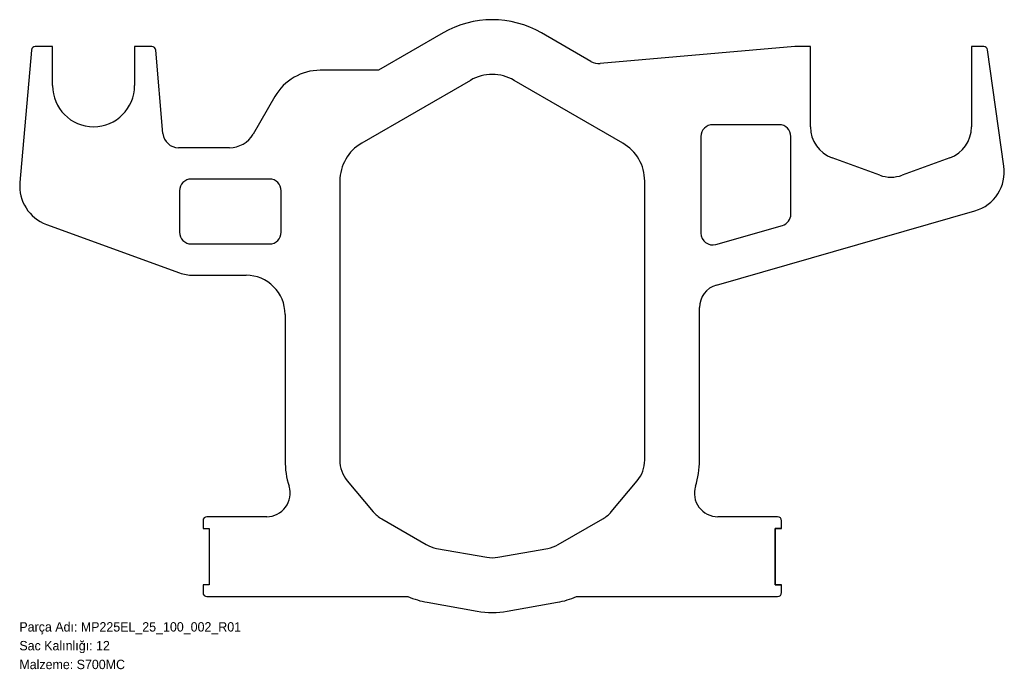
# Model space of a CAD drawing. Header units: millimetres. Extents: x 0 to 1260, y -72 to 758.
import ezdxf

# ---------------------------------------------------------------- set-up
doc = ezdxf.new("R2010")
doc.units = ezdxf.units.MM
for name, pattern in [('SLD-Katı', [0]), ('SLD-Kısa-Kesik-Çizgili-Uzun-Kesik', [12.7, 8.128, -1.524, 1.524, -1.524]), ('SLD-Sürekli', [0])]:
    doc.linetypes.add(name, pattern=pattern)
doc.layers.add('METIN', color=96, linetype='SLD-Katı')
doc.styles.add('SLDTEXTSTYLE0', font='ARIAL.TTF', dxfattribs={"width": 0.948, "bigfont": 'bigfont'})
doc.styles.add('SLDTEXTSTYLE1', font='ARIAL.TTF', dxfattribs={"width": 0.948})

msp = doc.modelspace()

# ---------------------------------------------------------------- linework, layer by layer
at = {"color": 7, "linetype": 'SLD-Sürekli', "lineweight": 25}
for p, q in [((541.895325, 741.02324), (459.198482, 693.278196)), ((731.149018, 704.503704), (667.895325, 741.02324)), ((15.414352, 719.121053), (0.597876, 549.767954)), ((42.395325, 723.685274), (20.395325, 723.685274)), ((42.395325, 673.685274), (42.395325, 723.685274)), ((169.395325, 723.685274), (147.395325, 723.685274)), ((147.395325, 723.685274), (147.395325, 673.685274)), ((183.701963, 612.52822), (174.376299, 719.121053)), ((991.895325, 723.685274), (742.892133, 701.900318)), ((1011.895325, 723.685274), (991.895325, 723.685274)), ((1011.895325, 620.887459), (1011.895325, 723.685274)), ((1233.548892, 723.685274), (1217.895325, 723.685274)), ((1217.895325, 723.685274), (1217.895325, 620.887459)), ((1259.376197, 570.840929), (1238.500232, 719.38114)), ((459.198482, 693.278196), (384.804291, 693.278196)), ((576.895325, 680.401462), (437.895325, 600.149775)), ((771.895325, 600.149775), (632.895325, 680.401462)), ((326.780589, 659.778196), (299.063815, 611.771335)), ((971.895325, 623.685274), (886.895325, 623.685274)), ((871.895325, 608.685274), (871.895325, 485.086299)), ((986.895325, 509.459657), (986.895325, 608.685274)), ((268.752926, 594.271335), (203.625857, 594.271335)), ((1100.530479, 559.218184), (1039.530479, 581.420368)), ((1190.260171, 581.420368), (1129.260171, 559.218184)), ((319.895325, 554.271335), (219.895325, 554.271335)), ((409.895325, 551.652352), (409.895325, 195.014465)), ((799.895325, 195.014465), (799.895325, 551.652352)), ((204.895325, 539.271335), (204.895325, 486.351071)), ((334.895325, 486.351071), (334.895325, 539.271335)), ((891.626205, 418.823394), (1222.2154, 513.61832)), ((34.614953, 496.371839), (204.973387, 434.36644)), ((891.029886, 470.667374), (976.029886, 495.040732)), ((219.895325, 471.351071), (319.895325, 471.351071)), ((222.074394, 431.351071), (289.895325, 431.351071)), ((339.895325, 381.351071), (339.895325, 194.650495)), ((869.895325, 194.650495), (869.895325, 389.985543)), ((419.487503, 168.660173), (452.64655, 129.14276)), ((757.144101, 129.14276), (790.303148, 168.660173)), ((234.895325, 117.685274), (234.895325, 107.685274)), ((316.332905, 122.685274), (239.895325, 122.685274)), ((463.554372, 119.990011), (520.382822, 87.18009)), ((689.407829, 87.18009), (746.236279, 119.990011)), ((969.895325, 122.685274), (893.457746, 122.685274)), ((974.895325, 107.685274), (974.895325, 117.685274)), ((234.895325, 107.685274), (242.895325, 107.685274)), ((242.895325, 107.685274), (242.895325, 35.685274)), ((966.895325, 107.685274), (974.895325, 107.685274)), ((966.895325, 35.685274), (966.895325, 107.685274)), ((533.763246, 82.310014), (597.77575, 71.022882)), ((612.014901, 71.022882), (676.027405, 82.310014)), ((234.895325, 35.685274), (234.895325, 25.685274)), ((242.895325, 35.685274), (234.895325, 35.685274)), ((974.895325, 35.685274), (966.895325, 35.685274)), ((974.895325, 25.685274), (974.895325, 35.685274)), ((239.895325, 20.685274), (497.10359, 20.685274)), ((521.607874, 13.373471), (585.620378, 2.086339)), ((624.170273, 2.086339), (688.182777, 13.373471)), ((712.687061, 20.685274), (969.895325, 20.685274))]:
    msp.add_line(p, q, dxfattribs=at)
at = {"color": 7, "linetype": 'SLD-Kısa-Kesik-Çizgili-Uzun-Kesik'}
for p, q in [((234.895325, 107.685274), (242.895325, 107.685274)), ((242.895325, 107.685274), (242.895325, 35.685274)), ((242.895325, 35.685274), (234.895325, 35.685274))]:
    msp.add_line(p, q, dxfattribs=at)
at = {"color": 7, "linetype": 'SLD-Sürekli'}
for p, q in [((974.895325, 107.685274), (966.895325, 107.685274)), ((966.895325, 107.685274), (966.895325, 35.685274)), ((966.895325, 35.685274), (974.895325, 35.685274))]:
    msp.add_line(p, q, dxfattribs=at)
at = {"color": 7, "linetype": 'SLD-Sürekli', "lineweight": 25}
for centre, radius, start, end in [((604.895325, 631.904039), 126, 60, 120), ((20.395325, 718.685274), 5, 90, 175), ((169.395325, 718.685274), 5, 5, 90), ((1233.548892, 718.685274), 5, 8, 90), ((384.804291, 626.278196), 67, 90, 150), ((741.149018, 721.824212), 20, 240, 275), ((604.895325, 631.904039), 56, 60, 120), ((94.895325, 673.685274), 52.5, 180, 0), ((886.895325, 608.685274), 15, 90, 180), ((971.895325, 608.685274), 15, 0, 90), ((1053.895325, 620.887459), 42, 180, 250), ((1175.895325, 620.887459), 42, 290, 0), ((203.625857, 614.271335), 20, 185, 270), ((268.752926, 629.271335), 35, 270, 330), ((465.895325, 551.652352), 56, 120, 180), ((743.895325, 551.652352), 56, 0, 60), ((1207.882258, 563.603928), 52, 286, 8), ((219.895325, 539.271335), 15, 90, 180), ((319.895325, 539.271335), 15, 0, 90), ((1114.895325, 598.685274), 42, 250, 290), ((52.4, 545.235856), 52, 175, 250), ((971.895325, 509.459657), 15, 286, 0), ((219.895325, 486.351071), 15, 180, 270), ((319.895325, 486.351071), 15, 270, 0), ((886.895325, 485.086299), 15, 180, 286), ((222.074394, 481.351071), 50, 250, 270), ((289.895325, 381.351071), 50, 0, 90), ((899.895325, 389.985543), 30, 106, 180), ((449.895325, 194.650495), 110, 180, 197.442683), ((450.895325, 195.014465), 41, 180, 220), ((758.895325, 195.014465), 41, 320, 0), ((759.895325, 194.650495), 110, 342.557317, 0), ((316.332905, 152.685274), 30, 270, 17.442683), ((893.457746, 152.685274), 30, 162.557317, 270), ((484.054372, 155.497052), 41, 220, 240), ((725.736279, 155.497052), 41, 300, 320), ((239.895325, 117.685274), 5, 90, 180), ((969.895325, 117.685274), 5, 0, 90), ((540.882822, 122.687132), 41, 240, 260), ((668.907829, 122.687132), 41, 280, 300), ((604.895325, 111.4), 41, 260, 280), ((239.895325, 25.685274), 5, 180, 270), ((969.895325, 25.685274), 5, 270, 0), ((540.882822, 122.687132), 111, 246.770974, 260), ((668.907829, 122.687132), 111, 280, 293.229026), ((604.895325, 111.4), 111, 260, 280)]:
    msp.add_arc(centre, radius, start, end, dxfattribs=at)

# ---------------------------------------------------------------- texts
at = {"layer": 'METIN', "char_height": 12, "attachment_point": 1}
for s, insert, style in [('Parça Adı: MP225EL_25_100_002_R01', (0, -12.031187), 'SLDTEXTSTYLE0'), ('Sac Kalınlığı: 12', (0, -36.031187), 'SLDTEXTSTYLE0'), ('Malzeme: S700MC', (0, -60.031187), 'SLDTEXTSTYLE1')]:
    msp.add_mtext(s, dxfattribs=dict(at, insert=insert, style=style))

doc.saveas('drawing.dxf')
